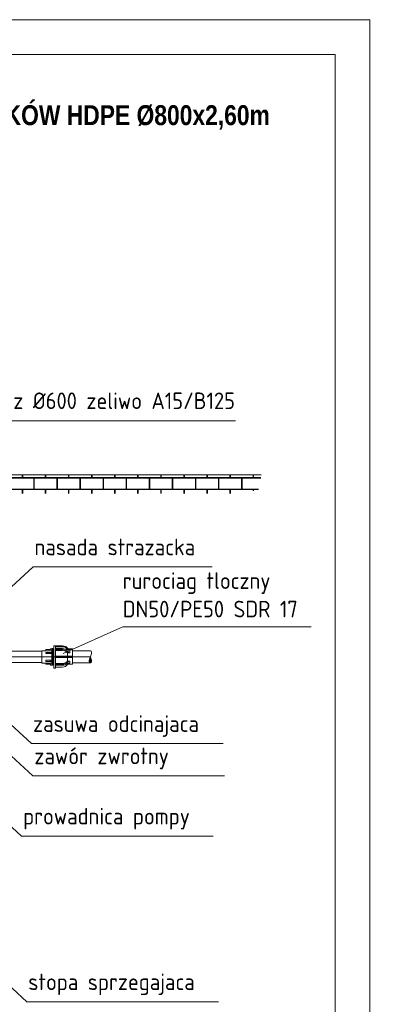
# Model space of a CAD drawing. Header units: millimetres. Extents: x 2060 to 2634, y 1467 to 1764.
# Tile 64 of 64: x 2563 to 2634, y 1566 to 1764. Entities that reach past the tile are written whole.
import ezdxf

# ---------------------------------------------------------------- set-up
doc = ezdxf.new("R2010")
doc.units = ezdxf.units.MM
for name, color, linetype, lineweight in [('_0', 7, 'Continuous', 18), ('_II_Tabelki i ramki', 7, 'Continuous', 18), ('opisy', 7, 'Continuous', 15)]:
    doc.layers.add(name, color=color, linetype=linetype, lineweight=lineweight)
doc.styles.add('ACDINTS', font='isocp.shx', dxfattribs={"height": 1})
doc.styles.add('Arial Narrow', font='arial.ttf')

msp = doc.modelspace()

# ---------------------------------------------------------------- hatches: boundary and pattern name
at = {"lineweight": 0}
h = msp.add_hatch(dxfattribs=at)
h.set_pattern_fill('AR-B816C', color=256, scale=0.0114, style=0)
h.set_pattern_definition([(180, (8532.6346, 2510.1576), (-2.31648, 2.31648), [4.524375, -0.108585]), (180, (8534.951, 2510.2662), (-2.31648, 2.31648), [4.524375, -0.108585]), (90, (8532.6346, 2510.1576), (2.31648, 2.31648), [-2.425065, 2.207895]), (90, (8532.7432, 2510.1576), (2.31648, 2.31648), [-2.425065, 2.207895])])
h.paths.add_polyline_path([(2554.21, 1672.26), (2579.13, 1672.26), (2611.05, 1672.26), (2610.54, 1669.56), (2610.44, 1669.05), (2608.54, 1669.05), (2608.54, 1668.48), (2577.36, 1668.48), (2554.28, 1668.46), (2554.22, 1670.57)])

# ---------------------------------------------------------------- linework, layer by layer
for p, q in [((2605.9, 1683.09), (2555.01, 1683.09)), ((2565.26, 1653.77), (2553.09, 1642.56)), ((2601.21, 1653.77), (2565.26, 1653.77)), ((2583.24, 1641.75), (2571.29, 1636.4)), ((2621.02, 1641.75), (2583.24, 1641.75)), ((2567.83, 1637.2), (2568.66, 1637.2)), ((2567.83, 1637.2), (2567.83, 1636.97)), ((2569.04, 1637.39), (2569.04, 1634.05)), ((2569.2, 1637.39), (2569.04, 1637.39)), ((2569.2, 1634.05), (2569.2, 1637.39)), ((2569.39, 1637.19), (2569.2, 1637.19)), ((2569.39, 1637.94), (2569.39, 1633.49)), ((2569.75, 1637.94), (2569.39, 1637.94)), ((2569.75, 1633.49), (2569.75, 1637.94)), ((2571.17, 1637.94), (2569.75, 1637.94)), ((2571.17, 1637.76), (2569.75, 1637.76)), ((2569.75, 1637.39), (2571.18, 1637.39)), ((2569.75, 1637.18), (2571.17, 1637.18)), ((2572.14, 1637.21), (2572.14, 1637.05)), ((2573.18, 1637.21), (2572.14, 1637.21)), ((2573.18, 1637.31), (2572.27, 1637.35)), ((2573.18, 1637.21), (2573.18, 1637.31)), ((2573.18, 1634.23), (2573.18, 1637.21)), ((2553.03, 1636.86), (2566.99, 1636.86)), ((2566.99, 1636.97), (2566.99, 1634.46)), ((2567.64, 1636.97), (2566.99, 1636.97)), ((2566.99, 1636.86), (2566.99, 1634.57)), ((2566.99, 1635.72), (2576.76, 1635.72)), ((2567.83, 1636.97), (2567.64, 1636.97)), ((2567.83, 1636.97), (2569.04, 1636.97)), ((2569.04, 1636.62), (2567.83, 1636.62)), ((2567.83, 1636.62), (2567.83, 1636.39)), ((2567.83, 1636.39), (2569.04, 1636.39)), ((2568.66, 1636.62), (2568.66, 1636.39)), ((2569.75, 1637.03), (2571.17, 1637.03)), ((2569.75, 1635.86), (2573.18, 1635.86)), ((2573.18, 1635.57), (2569.75, 1635.57)), ((2572.14, 1636.56), (2572.14, 1635.86)), ((2572.66, 1636.56), (2572.14, 1636.56)), ((2572.14, 1635.57), (2572.14, 1634.87)), ((2572.47, 1636.95), (2572.66, 1636.95)), ((2572.66, 1636.95), (2572.66, 1636.56)), ((2573.18, 1636.91), (2576.76, 1636.91)), ((2576.52, 1634.78), (2576.95, 1635.21)), ((2576.53, 1634.96), (2576.91, 1635.34)), ((2576.56, 1635.15), (2576.87, 1635.47)), ((2576.61, 1635.38), (2576.82, 1635.59)), ((2576.73, 1635.67), (2576.76, 1635.7)), ((2566.99, 1634.57), (2554.17, 1634.57)), ((2566.99, 1634.46), (2567.64, 1634.46)), ((2567.64, 1634.46), (2567.83, 1634.46)), ((2567.83, 1635.04), (2569.04, 1635.04)), ((2567.83, 1634.82), (2567.83, 1635.04)), ((2569.04, 1634.82), (2567.83, 1634.82)), ((2567.83, 1634.46), (2567.83, 1634.24)), ((2567.83, 1634.46), (2569.05, 1634.46)), ((2567.83, 1634.24), (2568.66, 1634.24)), ((2568.66, 1634.82), (2568.66, 1635.04)), ((2569.04, 1634.05), (2569.2, 1634.05)), ((2569.39, 1634.25), (2569.2, 1634.25)), ((2569.39, 1633.49), (2569.75, 1633.49)), ((2569.75, 1634.4), (2571.17, 1634.4)), ((2569.75, 1634.25), (2571.17, 1634.25)), ((2569.75, 1634.04), (2571.18, 1634.04)), ((2571.17, 1633.67), (2569.75, 1633.67)), ((2572.66, 1634.87), (2572.14, 1634.87)), ((2572.14, 1634.39), (2572.14, 1634.23)), ((2572.14, 1634.23), (2573.18, 1634.23)), ((2572.47, 1634.49), (2572.66, 1634.49)), ((2572.66, 1634.49), (2572.66, 1634.87)), ((2573.18, 1634.52), (2576.76, 1634.52)), ((2576.55, 1634.64), (2576.97, 1635.06)), ((2576.63, 1634.55), (2576.99, 1634.91)), ((2576.77, 1634.52), (2577, 1634.75)), ((2564.92, 1618.34), (2552.76, 1629.55)), ((2565.2, 1611.85), (2553.03, 1623.06)), ((2603.37, 1618.34), (2564.92, 1618.34)), ((2603.65, 1611.85), (2565.2, 1611.85)), ((2562.95, 1599.77), (2550.78, 1610.98)), ((2601.4, 1599.77), (2562.95, 1599.77)), ((2563.98, 1566.55), (2551.81, 1577.76)), ((2602.43, 1566.55), (2563.98, 1566.55))]:
    msp.add_line(p, q, dxfattribs=at)
at = {"lineweight": 0, "ltscale": 3}
msp.add_line((2611.05, 1672.26), (2554.21, 1672.26), dxfattribs=at)
at = {"lineweight": 0, "ltscale": 2}
msp.add_line((2550.97, 1635.72), (2571.73, 1635.72), dxfattribs=at)
at = {"lineweight": 0}
for centre, radius, start, end in [((2569.04, 1636.91), 0.475, 90, 143.1301), ((2571.17, 1636.63), 1.31, 33.027, 90), ((2571.17, 1636.63), 1.13, 30.6638, 90), ((2571.1, 1635.66), 1.53, 47.2466, 87.4382), ((2571.1, 1635.66), 1.73, 53.3194, 87.5969), ((2571.1, 1635.66), 1.38, 41.1159, 87.3012), ((2572.57, 1637.83), 0.889, 241.405, 263.9178), ((2572.66, 1637.3), 0.739, 225.0103, 269.765), ((2578.55, 1634.76), 2.03, 151.9275, 180), ((2576.76, 1636.68), 0.239, 0, 90), ((2574.96, 1636.68), 2.03, 331.9275, 0), ((2574.96, 1634.76), 2.03, 0, 28.0725), ((2569.04, 1634.52), 0.475, 216.8699, 270), ((2571.1, 1635.78), 1.38, 272.6988, 318.8841), ((2571.1, 1635.78), 1.53, 272.5618, 312.7534), ((2571.17, 1634.8), 1.13, 270, 329.3362), ((2571.1, 1635.78), 1.73, 272.4031, 306.6806), ((2572.66, 1634.13), 0.739, 90.235, 134.9897), ((2572.57, 1633.61), 0.889, 96.0822, 118.595), ((2576.76, 1634.76), 0.239, 180, 270), ((2576.76, 1634.76), 0.239, 270, 0)]:
    msp.add_arc(centre, radius, start, end, dxfattribs=at)
at = {"layer": '_0'}
msp.add_lwpolyline([(2422.85, 1763.53), (2632.85, 1763.53), (2632.85, 1466.53), (2422.85, 1466.53)], close=True, dxfattribs=at)
at = {"layer": '_II_Tabelki i ramki'}
for points in [[(2422.85, 1763.53), (2632.85, 1763.53), (2632.85, 1466.53), (2422.85, 1466.53)], [(2447.85, 1756.53), (2625.85, 1756.53), (2625.85, 1473.53), (2447.85, 1473.53)]]:
    msp.add_lwpolyline(points, close=True, dxfattribs=at)

# ---------------------------------------------------------------- texts
at = {"lineweight": 0, "style": 'ACDINTS'}
for s, p in [('wlaz %%C600 zeliwo A15/B125', (2555.32, 1685.43)), ('nasada strazacka', (2565.56, 1656.11)), ('rurociag tloczny', (2583.24, 1649.35)), ('DN50/PE50 SDR 17', (2583.24, 1643.65)), ('zasuwa odcinajaca', (2565.23, 1620.68)), ('zawór zwrotny', (2565.5, 1614.19)), ('prowadnica pompy', (2563.25, 1602.11)), ('stopa sprzegajaca', (2564.29, 1568.89))]:
    msp.add_text(s, height=3.325, dxfattribs=at).set_placement(p)
at = {"layer": 'opisy', "insert": (2450.86, 1746.38), "char_height": 4, "width": 203.0798, "attachment_point": 1, "style": 'Arial Narrow'}
msp.add_mtext('{\\fArial Narrow|b1|i0|c238|p34;SCHEMAT PRZYDOMOWEJ PRZEPOMOWNI ŚCIEKÓW HDPE %%C800x2,60m}', dxfattribs=at)

doc.saveas('drawing.dxf')
